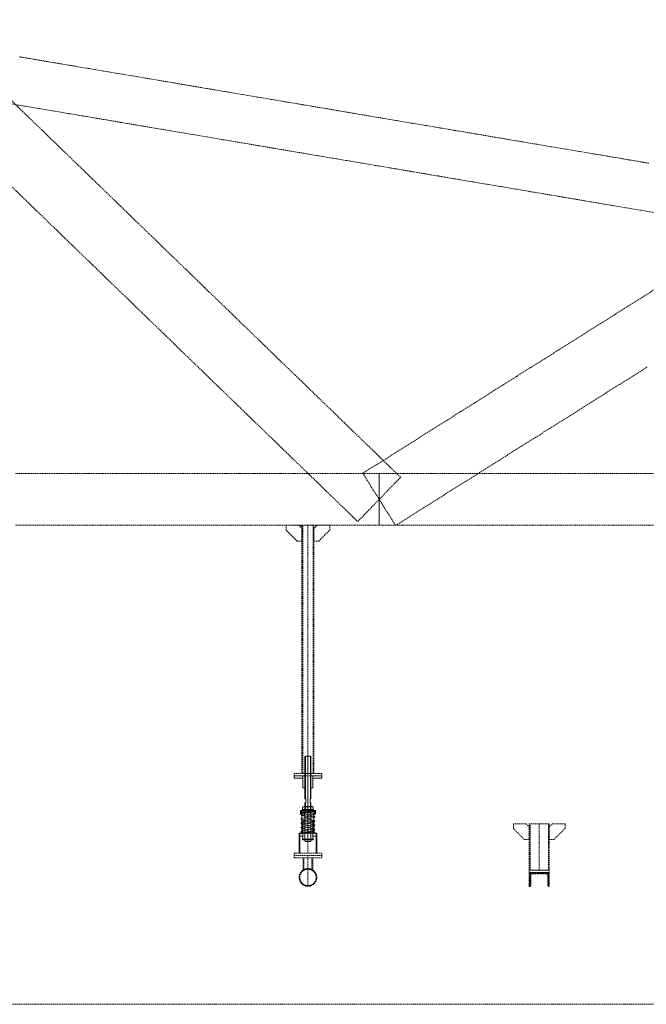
# Model space of a CAD drawing. Header units: millimetres. Extents: x -176817 to 571382, y -58489 to 156123.
# Tile 250 of 256: x 165854 to 169004, y 114163 to 119113. Entities that reach past the tile are written whole.
import ezdxf

# ---------------------------------------------------------------- set-up
doc = ezdxf.new("R2010")
doc.units = ezdxf.units.MM
doc.header["$LTSCALE"] = 0.2
for name, pattern in [('AM_ISO08W050', [18, 12, -1.5, 3, -1.5]), ('AM_ISO08W050x2', [9, 6, -0.75, 1.5, -0.75]), ('HIDDEN', [9.525, 6.35, -3.175])]:
    doc.linetypes.add(name, pattern=pattern)
for name, color, linetype, lineweight in [('-AAA Podkład', 252, 'Continuous', 13), ('AM_0N', 7, 'Continuous', 13), ('AM_7N', 4, 'AM_ISO08W050', 13)]:
    doc.layers.add(name, color=color, linetype=linetype, lineweight=lineweight)

# ---------------------------------------------------------------- blocks, each defined once
blk = doc.blocks.new('*U1083')
at = {"layer": 'AM_0N'}
for p, q in [((-28, 230.6), (28, 230.6)), ((-28, 226.6), (-28, 230.6)), ((28, 226.6), (-28, 226.6)), ((28, 230.6), (28, 226.6))]:
    blk.add_line(p, q, dxfattribs=at)
at = {"layer": 'AM_7N', "linetype": 'AM_ISO08W050x2'}
blk.add_line((0, 233.6), (0, 223.6), dxfattribs=at)
blk = doc.blocks.new('*U1084')
at = {"layer": 'AM_0N'}
for p, q in [((33.8, 222.6), (-33, 222.6)), ((29.3, 219.8), (-30.7, 209)), ((-30.7, 201.1), (7.4, 194.3)), ((29.3, 198.2), (-30.7, 187.4)), ((-2.7, 214.1), (-30.3, 215.9)), ((-29.7, 215.9), (30.3, 219.9)), ((-29.3, 201.1), (30.7, 211.9)), ((30.7, 198.2), (-7.4, 205.1)), ((30, 219.9), (30.3, 219.9)), ((-30.7, 179.5), (7.4, 172.7)), ((29.3, 176.6), (-30.7, 165.8)), ((-30.7, 157.9), (7.4, 151.1)), ((29.3, 155), (-30.7, 144.2)), ((-29.3, 179.5), (30.7, 190.3)), ((-29.3, 157.9), (30.7, 168.7)), ((30.7, 176.6), (-7.4, 183.5)), ((30.7, 155), (-7.4, 161.9)), ((-33.8, 112), (33, 112)), ((-30.7, 136.3), (7.4, 129.5)), ((29.3, 133.4), (-30.7, 122.6)), ((29.7, 118.7), (-30.3, 114.7)), ((-30, 114.7), (-30.3, 114.7)), ((-29.3, 136.3), (30.7, 147.1)), ((-29.3, 114.7), (30.7, 125.5)), ((30.7, 133.4), (-7.4, 140.3)), ((2.7, 120.5), (30.3, 118.7))]:
    blk.add_line(p, q, dxfattribs=at)
for centre, start, end in [((-30, 219.9), 138.0181, 273.8226), ((-30, 205.1), 100.2034, 280.2034), ((30, 215.9), 280.2034, 100.2034), ((30, 194.3), 280.2034, 100.2034), ((30, 223.9), 273.8226, 340.5288), ((-30, 183.5), 100.2034, 280.2034), ((-30, 161.9), 100.2034, 280.2034), ((30, 172.7), 280.2034, 100.2034), ((30, 151.1), 280.2034, 100.2034), ((-30, 140.3), 100.2034, 280.2034), ((-30, 118.7), 100.2034, 280.2034), ((-30, 110.7), 93.8226, 160.5288), ((30, 129.5), 280.2034, 100.2034), ((30, 114.7), 318.0181, 93.8226)]:
    blk.add_arc(centre, 4, start, end, dxfattribs=at)
at = {"layer": 'AM_7N', "linetype": 'AM_ISO08W050x2'}
for p, q in [((-30, 109), (-30, 225.6)), ((0, 109), (0, 225.6)), ((30, 109), (30, 225.6))]:
    blk.add_line(p, q, dxfattribs=at)
blk = doc.blocks.new('*U1085')
at = {"layer": 'AM_0N'}
for p, q in [((-28, 82), (28, 82)), ((-28, 78), (-28, 82)), ((28, 78), (-28, 78)), ((28, 82), (28, 78))]:
    blk.add_line(p, q, dxfattribs=at)
at = {"layer": 'AM_7N', "linetype": 'AM_ISO08W050x2'}
blk.add_line((0, 85), (0, 75), dxfattribs=at)
blk = doc.blocks.new('*U1086')
at = {"layer": 'AM_0N'}
for p, q in [((-26.6, 242.6), (-21.4, 245.6)), ((-26.6, 242.6), (-26.6, 233.6)), ((-26.6, 233.6), (-21.4, 230.6)), ((21.3, 245.6), (-21.4, 245.6)), ((21.3, 230.6), (-21.4, 230.6)), ((-13.3, 242.6), (-13.3, 233.6)), ((13.3, 242.6), (13.3, 233.6)), ((26.6, 242.6), (21.3, 245.6)), ((26.6, 233.6), (21.3, 230.6)), ((26.6, 242.6), (26.6, 233.6))]:
    blk.add_line(p, q, dxfattribs=at)
for centre, radius, start, end in [((-19.9, 232.9), 11.7, 55.5615, 115.5615), ((-19.9, 243.3), 11.7, 244.4385, 304.4385), ((0, 200.7), 43.9, 72.383, 107.617), ((0, 275.4), 43.9, 252.383, 287.617), ((19.9, 232.9), 11.7, 64.4385, 124.4385), ((19.9, 243.3), 11.7, 235.5615, 295.5615)]:
    blk.add_arc(centre, radius, start, end, dxfattribs=at)
at = {"layer": 'AM_7N', "linetype": 'AM_ISO08W050x2'}
blk.add_line((0, 248.6), (0, 227.6), dxfattribs=at)
blk = doc.blocks.new('A$C09B41FFC')
at = {"layer": '-AAA Podkład', "color": 7}
for p, q in [((-13, 500), (-13, 284.6)), ((0, 500), (0, 70)), ((13, 500), (13, 284.6)), ((-13, 264.6), (-13, 214.6)), ((13, 264.6), (13, 214.6)), ((-16, 222.6), (-16, 226.6)), ((-15, 222.6), (15, 222.6)), ((-15, 214.6), (15, 214.6)), ((16, 222.6), (16, 226.6)), ((-16.2, 172.6), (-15, 172.6)), ((-15.2, 171.6), (-15, 171.6)), ((15, 172.6), (16.2, 172.6)), ((15, 171.6), (15.2, 171.6)), ((-16.2, 82), (-15, 82)), ((-16.2, 82), (-15, 82)), ((-15.2, 83), (-15, 83)), ((16.2, 82, 0), (15, 82, 0)), ((21.2, 82), (20, 82))]:
    blk.add_line(p, q, dxfattribs=at)
for points in [[(15, 284.6), (15, 498), (13, 500), (-13, 500), (-15, 498), (-15, 284.6)], [(-15, 264.6), (-10.5, 264.6), (-10.5, 284.6), (-15, 284.6)], [(-15, 264.6), (-15, 72), (-13, 70), (13, 70), (15, 72), (15, 264.6)], [(15, 264.6), (10.5, 264.6), (10.5, 284.6), (15, 284.6)], [(-15, 226.6), (-38.1, 226.6), (-38.1, 222.6), (-15, 222.6)], [(-15, 222.6), (-38.1, 222.6), (-38.1, 207.6), (-15, 207.6)], [(15, 226.6), (38.1, 226.6), (38.1, 222.6), (15, 222.6)], [(15, 222.6), (38.1, 222.6), (38.1, 207.6), (15, 207.6)], [(-25, 112), (-41.2, 112), (-41.2, 98), (-25, 98)], [(25, 98), (41.3, 98), (41.3, 112), (25, 112)]]:
    blk.add_lwpolyline(points, dxfattribs=at)
at = {"layer": '-AAA Podkład', "color": 7, "elevation": 0}
for points in [[(-25, 400), (-70, 400), (-70, 388), (-25, 388)], [(25, 388), (70, 388), (70, 400), (25, 400)], [(-44.4, 12), (-44.4, 112), (-41.2, 112), (-41.2, 12)], [(44.5, 12), (44.5, 112), (41.3, 112), (41.3, 12)]]:
    blk.add_lwpolyline(points, dxfattribs=at)
for points in [[(-25, 340), (-25, 400), (-14.2, 400), (-13.2, 399), (-13.2, 341), (-14.2, 340)], [(25, 340), (25, 400), (14.2, 400), (13.2, 399), (13.2, 341), (14.2, 340)]]:
    blk.add_lwpolyline(points, close=True, dxfattribs=at)
at = {"layer": '-AAA Podkład', "color": 7}
for points in [[(-38.1, 207.6), (-35.2, 207.6), (-35.2, 222.6), (-38.1, 222.6)], [(38.1, 207.6), (35.2, 207.6), (35.2, 222.6), (38.1, 222.6)], [(-25, 172.6), (-25, 82), (-16.2, 82), (-15.2, 83), (-15.2, 171.6), (-16.2, 172.6)], [(25, 172.6), (25, 82), (16.2, 82), (15.2, 83), (15.2, 171.6), (16.2, 172.6)]]:
    blk.add_lwpolyline(points, close=True, dxfattribs=at)
blk.add_circle((-30, 118.7), 4, dxfattribs=at)
for points in [[(-25, 112), (-25, 113), (-26, 112)], [(25, 112), (25, 113), (26, 112)]]:
    blk.add_solid(points, dxfattribs=at)
for name in ['*U1086', '*U1084', '*U1083', '*U1085']:
    blk.add_blockref(name, (0, 0), dxfattribs=at)

msp = doc.modelspace()

# ---------------------------------------------------------------- hatches: boundary and pattern name
at = {"layer": '-AAA Podkład', "linetype": 'HIDDEN', "ltscale": 5}
h = msp.add_hatch(dxfattribs=at)
h.set_pattern_fill('ANSI32', color=256)
h.set_pattern_definition([(45, (117105.596, 110280.181), (-6.7351921, 6.7351921), []), (45, (117110.086, 110280.181), (-6.7351921, 6.7351921), [])])
h.paths.add_polyline_path([(168415.3605, 114826.3214), (168465.3605, 114826.3214), (168465.3605, 114824.41, -0.414213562), (168460.2719, 114819.3214), (168422.3605, 114819.3214), (168422.3605, 114761.41, -0.414213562), (168417.2719, 114756.3214), (168415.3605, 114756.3214)])
h.paths.add_polyline_path([(168465.3605, 114824.41), (168465.3605, 114826.3214), (168515.3605, 114826.3214), (168515.3605, 114756.3214), (168513.4491, 114756.3214, -0.414213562), (168508.3605, 114761.41), (168508.3605, 114819.3214), (168470.4491, 114819.3214, -0.414213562)])

# ---------------------------------------------------------------- linework, layer by layer
for p, q in [((167302.9112, 116571.7533, 0), (167302.9112, 115323.4907, 0)), ((167302.9112, 114923.4907, 0), (167302.9112, 115299.4907, 0)), ((168465.3605, 115071.3214, 0), (168465.3605, 114838.3214, 0)), ((167278.7612, 114838.5204, 0), (167278.7612, 114899.4907, 0)), ((167282.7612, 114840.8235, 0), (167282.7612, 114899.4907, 0)), ((167302.9112, 114756.7531, 0), (167302.9112, 114911.4907, 0)), ((167323.0612, 114840.8235, 0), (167323.0612, 114899.4907, 0)), ((167327.0612, 114838.5204, 0), (167327.0612, 114899.4907, 0))]:
    msp.add_line(p, q, dxfattribs=at)
msp.add_lwpolyline([(175983.6053, 121553.5213), (137759.1691, 121553.5213), (137759.1691, 114163.401), (175983.6053, 114163.401)], close=True, dxfattribs=at)
for points in [[(169016.8509, 118391.6919), (168946.5384, 118403.5778), (168876.2259, 118415.4637), (168805.9134, 118427.3497), (168735.6009, 118439.2356), (168665.2884, 118451.1215), (168594.9759, 118463.0075), (168524.6634, 118474.8934), (168454.3509, 118486.7794), (168384.0384, 118498.6653), (168313.7259, 118510.5512), (168243.4134, 118522.4372), (168173.1009, 118534.3231), (168102.7884, 118546.209), (168032.4759, 118558.095), (167962.1634, 118569.9809), (167891.8509, 118581.8669), (167821.5384, 118593.7528), (167751.2259, 118605.6387), (167680.9134, 118617.5247), (167610.6009, 118629.4106), (167540.2884, 118641.2965), (167469.9759, 118653.1825), (167399.6634, 118665.0684), (167329.3509, 118676.9544), (167259.0384, 118688.8403), (167188.7259, 118700.7262), (167118.4134, 118712.6122), (167048.1009, 118724.4981), (166977.7884, 118736.384), (166907.4759, 118748.27), (166837.1634, 118760.1559), (166766.8509, 118772.0419), (166696.5384, 118783.9278), (166626.2259, 118795.8137), (166555.9134, 118807.6997), (166485.6009, 118819.5856), (166415.2884, 118831.4715), (166344.9759, 118843.3575), (166274.6634, 118855.2434), (166204.3509, 118867.1294), (166134.0384, 118879.0153), (166063.7259, 118890.9012), (165993.4134, 118902.7872), (165923.1009, 118914.6731), (165852.7884, 118926.559)], [(167553.1118, 116590.3794), (167607.0118, 116646.0664), (167660.9118, 116701.7533), (167714.8119, 116757.4403), (167768.7119, 116813.1273), (167698.3994, 116881.1835), (167628.0869, 116949.2398), (167557.7744, 117017.296), (167487.4619, 117085.3523), (167417.1494, 117153.4085), (167346.8369, 117221.4648), (167276.5244, 117289.521), (167206.2119, 117357.5773), (167135.8994, 117425.6335), (167065.5869, 117493.6898), (166995.2744, 117561.746), (166924.9619, 117629.8023), (166854.6494, 117697.8585), (166784.3369, 117765.9148), (166714.0244, 117833.971), (166643.7119, 117902.0273), (166573.3994, 117970.0835), (166503.0869, 118038.1398), (166432.7744, 118106.196), (166362.4619, 118174.2523), (166292.1494, 118242.3085), (166221.8369, 118310.3648), (166151.5244, 118378.421), (166081.2119, 118446.4773), (166010.8994, 118514.5335), (165940.5869, 118582.5898), (165870.2744, 118650.646), (165799.9619, 118718.7023)], [(165812.7853, 118689.9164), (165883.0978, 118678.0304), (165953.4103, 118666.1445), (166023.7228, 118654.2586), (166094.0353, 118642.3726), (166164.3478, 118630.4867), (166234.6603, 118618.6008), (166304.9728, 118606.7148), (166375.2853, 118594.8289), (166445.5978, 118582.9429), (166515.9103, 118571.057), (166586.2228, 118559.1711), (166656.5353, 118547.2851), (166726.8478, 118535.3992), (166797.1603, 118523.5133), (166867.4728, 118511.6273), (166937.7853, 118499.7414), (167008.0978, 118487.8554), (167078.4103, 118475.9695), (167148.7228, 118464.0836), (167219.0353, 118452.1976), (167289.3478, 118440.3117), (167359.6603, 118428.4258), (167429.9728, 118416.5398), (167500.2853, 118404.6539), (167570.5978, 118392.7679), (167640.9103, 118380.882), (167711.2228, 118368.9961), (167781.5353, 118357.1101), (167851.8478, 118345.2242), (167922.1603, 118333.3383), (167992.4728, 118321.4523), (168062.7853, 118309.5664), (168133.0978, 118297.6804), (168203.4103, 118285.7945), (168273.7228, 118273.9086), (168344.0353, 118262.0226), (168414.3478, 118250.1367), (168484.6603, 118238.2508), (168554.9728, 118226.3648), (168625.2853, 118214.4789), (168695.5978, 118202.5929), (168765.9103, 118190.707), (168836.2228, 118178.8211), (168906.5353, 118166.9351), (168976.8478, 118155.0492), (169047.1603, 118143.1633)], [(165795.2993, 118291.7857), (165865.6118, 118223.7294), (165935.9243, 118155.6732), (166006.2368, 118087.6169), (166076.5493, 118019.5607), (166146.8618, 117951.5044), (166217.1743, 117883.4482), (166287.4868, 117815.3919), (166357.7993, 117747.3357), (166428.1118, 117679.2794), (166498.4243, 117611.2232), (166568.7368, 117543.1669), (166639.0493, 117475.1107), (166709.3618, 117407.0544), (166779.6743, 117338.9982), (166849.9868, 117270.9419), (166920.2993, 117202.8857), (166990.6118, 117134.8294), (167060.9243, 117066.7732), (167131.2368, 116998.7169), (167201.5493, 116930.6607), (167271.8618, 116862.6044), (167342.1743, 116794.5482), (167412.4868, 116726.4919), (167482.7993, 116658.4357), (167553.1118, 116590.3794)], [(169054.8702, 117762.8799), (168984.5577, 117718.5955), (168914.2452, 117674.3112), (168843.9327, 117630.0268), (168773.6202, 117585.7424), (168703.3077, 117541.458), (168632.9952, 117497.1737), (168562.6827, 117452.8893), (168492.3702, 117408.6049), (168422.0577, 117364.3205), (168351.7452, 117320.0362), (168281.4327, 117275.7518), (168211.1202, 117231.4674), (168140.8077, 117187.183), (168070.4952, 117142.8987), (168000.1827, 117098.6143), (167929.8702, 117054.3299), (167859.5577, 117010.0455), (167789.2452, 116965.7612), (167718.9327, 116921.4768), (167648.6202, 116877.1924), (167578.3077, 116832.908), (167619.6098, 116767.3307), (167660.9118, 116701.7533), (167702.2139, 116636.176), (167743.516, 116570.5986), (167813.8285, 116614.883), (167884.141, 116659.1674), (167954.4535, 116703.4518), (168024.766, 116747.7361), (168095.0785, 116792.0205), (168165.391, 116836.3049), (168235.7035, 116880.5893), (168306.016, 116924.8736), (168376.3285, 116969.158), (168446.641, 117013.4424), (168516.9535, 117057.7268), (168587.266, 117102.0111), (168657.5785, 117146.2955), (168727.891, 117190.5799), (168798.2035, 117234.8643), (168868.516, 117279.1486), (168938.8285, 117323.433), (169009.141, 117367.7174)], [(167660.9118, 116571.7533), (167660.9118, 116636.7533), (167660.9118, 116701.7533), (167660.9118, 116766.7533), (167660.9118, 116831.7533), (167590.5993, 116831.7533), (167520.2868, 116831.7533), (167449.9743, 116831.7533), (167379.6618, 116831.7533), (167309.3493, 116831.7533), (167239.0368, 116831.7533), (167168.7243, 116831.7533), (167098.4118, 116831.7533), (167028.0993, 116831.7533), (166957.7868, 116831.7533), (166887.4743, 116831.7533), (166817.1618, 116831.7533), (166746.8493, 116831.7533), (166676.5368, 116831.7533), (166606.2243, 116831.7533), (166535.9118, 116831.7533), (166465.5993, 116831.7533), (166395.2868, 116831.7533), (166324.9743, 116831.7533), (166254.6618, 116831.7533), (166184.3493, 116831.7533), (166114.0368, 116831.7533), (166043.7243, 116831.7533), (165973.4118, 116831.7533), (165903.0993, 116831.7533), (165832.7868, 116831.7533)], [(169067.1618, 116831.7533), (168996.8493, 116831.7533), (168926.5368, 116831.7533), (168856.2243, 116831.7533), (168785.9118, 116831.7533), (168715.5993, 116831.7533), (168645.2868, 116831.7533), (168574.9743, 116831.7533), (168504.6618, 116831.7533), (168434.3493, 116831.7533), (168364.0368, 116831.7533), (168293.7243, 116831.7533), (168223.4118, 116831.7533), (168153.0993, 116831.7533), (168082.7868, 116831.7533), (168012.4743, 116831.7533), (167942.1618, 116831.7533), (167871.8493, 116831.7533), (167801.5368, 116831.7533), (167731.2243, 116831.7533), (167660.9118, 116831.7533), (167660.9118, 116766.7533), (167660.9118, 116701.7533), (167660.9118, 116636.7533), (167660.9118, 116571.7533), (167731.2243, 116571.7533), (167801.5368, 116571.7533), (167871.8493, 116571.7533), (167942.1618, 116571.7533), (168012.4743, 116571.7533), (168082.7868, 116571.7533), (168153.0993, 116571.7533), (168223.4118, 116571.7533), (168293.7243, 116571.7533), (168364.0368, 116571.7533), (168434.3493, 116571.7533), (168504.6618, 116571.7533), (168574.9743, 116571.7533), (168645.2868, 116571.7533), (168715.5993, 116571.7533), (169085.9118, 116571.7533)], [(165832.7868, 116571.7533), (165903.0993, 116571.7533), (165973.4118, 116571.7533), (166043.7243, 116571.7533), (166114.0368, 116571.7533), (166184.3493, 116571.7533), (166254.6618, 116571.7533), (166324.9743, 116571.7533), (166395.2868, 116571.7533), (166465.5993, 116571.7533), (166535.9118, 116571.7533), (166606.2243, 116571.7533), (166676.5368, 116571.7533), (166746.8493, 116571.7533), (166817.1618, 116571.7533), (166887.4743, 116571.7533), (166957.7868, 116571.7533), (167028.0993, 116571.7533), (167098.4118, 116571.7533), (167163.7243, 116571.7533), (167234.0368, 116571.7533), (167309.3493, 116571.7533), (167384.6618, 116571.7533), (167449.9743, 116571.7533), (167520.2868, 116571.7533), (167590.5993, 116571.7533), (167660.9118, 116571.7533)]]:
    msp.add_lwpolyline(points, dxfattribs=at)
at = {"layer": '-AAA Podkład', "linetype": 'HIDDEN', "ltscale": 5, "elevation": 0}
for points in [[(167272.9112, 116491.7533), (167248.9112, 116491.7533), (167192.9112, 116547.7533), (167192.9112, 116571.7533), (167256.9112, 116571.7533), (167272.9112, 116555.7533)], [(167332.9112, 115323.4907), (167272.9112, 115323.4907), (167272.9112, 116571.7533), (167332.9112, 116571.7533)], [(167332.9112, 116491.7533), (167356.9112, 116491.7533), (167412.9112, 116547.7533), (167412.9112, 116571.7533), (167348.9112, 116571.7533), (167332.9112, 116555.7533)], [(167372.9112, 115311.4907), (167232.9112, 115311.4907), (167232.9112, 115323.4907), (167372.9112, 115323.4907)], [(168415.3605, 114991.3214), (168391.3605, 114991.3214), (168335.3605, 115047.3214), (168335.3605, 115071.3214), (168399.3605, 115071.3214), (168415.3605, 115055.3214)], [(168515.3605, 114838.3214), (168415.3605, 114838.3214), (168415.3605, 115071.3214), (168515.3605, 115071.3214)], [(168515.3605, 114991.3214), (168539.3605, 114991.3214), (168595.3605, 115047.3214), (168595.3605, 115071.3214), (168531.3605, 115071.3214), (168515.3605, 115055.3214)], [(167372.9112, 114923.4907), (167232.9112, 114923.4907), (167232.9112, 114911.4907), (167372.9112, 114911.4907)], [(167372.9112, 114899.4907), (167232.9112, 114899.4907), (167232.9112, 114911.4907), (167372.9112, 114911.4907)], [(168515.3605, 114826.3214), (168415.3605, 114826.3214), (168415.3605, 114838.3214), (168515.3605, 114838.3214)]]:
    msp.add_lwpolyline(points, close=True, dxfattribs=at)
for points in [[(167276.9112, 115323.4907), (167276.9112, 116571.7533)], [(167328.9112, 116571.7533), (167328.9112, 115323.4907)], [(168419.3605, 114838.3214), (168419.3605, 115071.3214)], [(168511.3605, 115071.3214), (168511.3605, 114838.3214)]]:
    msp.add_lwpolyline(points, dxfattribs=at)
for points in [[(168415.3605, 114826.3214), (168465.3605, 114826.3214), (168465.3605, 114824.41, -0.414213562), (168460.2719, 114819.3214), (168422.3605, 114819.3214), (168422.3605, 114761.41, -0.414213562), (168417.2719, 114756.3214), (168415.3605, 114756.3214)], [(168465.3605, 114824.41), (168465.3605, 114826.3214), (168515.3605, 114826.3214), (168515.3605, 114756.3214), (168513.4491, 114756.3214, -0.414213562), (168508.3605, 114761.41), (168508.3605, 114819.3214), (168470.4491, 114819.3214, -0.414213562)]]:
    msp.add_lwpolyline(points, format="xyb", close=True, dxfattribs=at)
at = {"layer": '-AAA Podkład', "linetype": 'HIDDEN', "ltscale": 5}
for radius in [44.45, 41.25]:
    msp.add_circle((167302.9112, 114801.2031, 0), radius, dxfattribs=at)

# ---------------------------------------------------------------- block references
msp.add_blockref('A$C09B41FFC', (167302.9112, 114911.4907, 0), dxfattribs=at)

doc.saveas('drawing.dxf')
